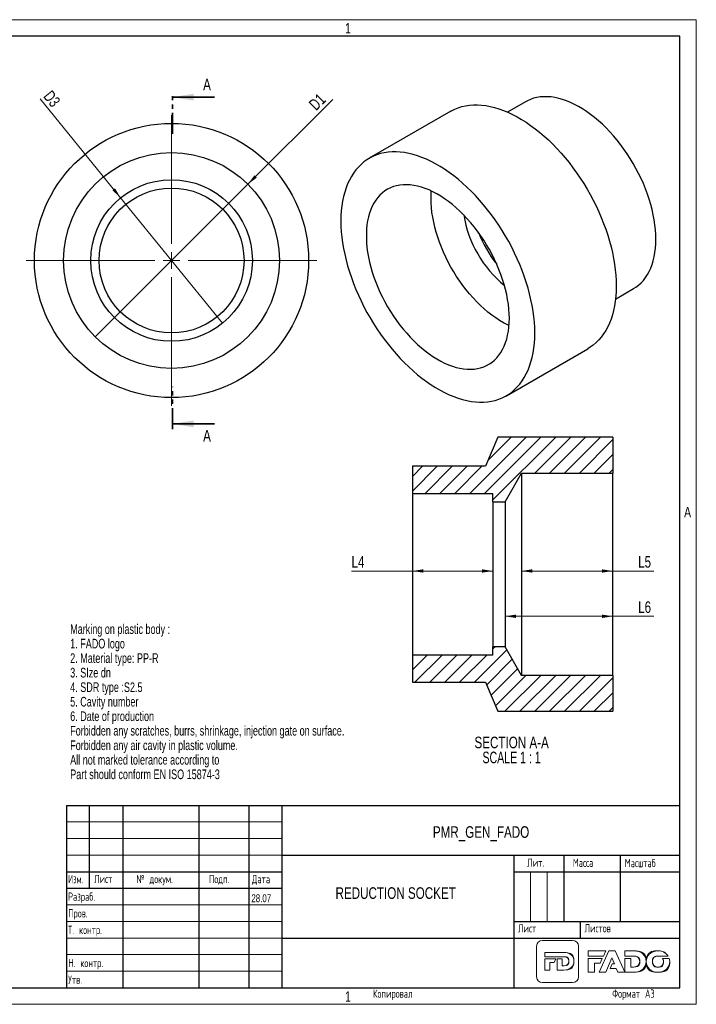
# Model space of a CAD drawing. Header units: millimetres. Extents: x 0 to 420, y 0 to 297.
# Tile 2 of 2: x 216 to 420, y 0 to 297. Entities that reach past the tile are written whole.
import ezdxf

# ---------------------------------------------------------------- set-up
doc = ezdxf.new("R2010")
doc.units = ezdxf.units.MM
doc.linetypes.add('PHANTOM', pattern=[12.7, 6.35, -1.27, 1.27, -1.27, 1.27, -1.27])
doc.layers.add('ОСЕВЫЕ', color=7, linetype='Continuous')
doc.styles.add('SLDTEXTSTYLE0', font='TXT', dxfattribs={"width": 0.75})
doc.styles.add('SLDTEXTSTYLE1', font='TXT', dxfattribs={"width": 0.7})
doc.styles.add('SLDTEXTSTYLE2', font='TXT', dxfattribs={"width": 0.605, "bigfont": 'bigfont'})
doc.styles.add('SLDTEXTSTYLE3', font='TXT', dxfattribs={"width": 0.55152, "bigfont": 'bigfont'})
doc.styles.add('SLDTEXTSTYLE4', font='TXT', dxfattribs={"width": 0.681818})
doc.dimstyles.new('SLDDIMSTYLE0', dxfattribs={"dimtxt": 3.5, "dimasz": 3.302, "dimexe": 0, "dimexo": 0.0625, "dimgap": 0.875, "dimtad": 1, "dimrnd": 1e-09, "dimzin": 12, "dimdsep": 46, "dimtxsty": 'SLDTEXTSTYLE0', "dimsah": 1, "dimcen": 0.09, "dimadec": 0, "dimazin": 3, "dimtfac": 1, "dimtofl": 0, "dimtmove": 0, "dimatfit": 3, "dimfxl": 0, "dimfrac": 2, "dimtolj": 1, "dimtzin": 12, "dimarcsym": 0})
doc.dimstyles.new('SLDDIMSTYLE1', dxfattribs={"dimtxt": 3.5, "dimasz": 3.302, "dimexe": 0, "dimexo": 0.0625, "dimgap": 0.875, "dimtad": 1, "dimrnd": 1e-09, "dimzin": 12, "dimdsep": 46, "dimtxsty": 'SLDTEXTSTYLE0', "dimblk1": 'NONE', "dimsah": 1, "dimcen": 0, "dimadec": 0, "dimazin": 3, "dimtfac": 1, "dimtmove": 0, "dimatfit": 3, "dimldrblk": 'NONE', "dimfxl": 0, "dimfrac": 2, "dimtolj": 1, "dimtzin": 12, "dimarcsym": 0})

# ---------------------------------------------------------------- blocks, each defined once
blk = doc.blocks.new('logo+banner')
at = {"color": 179, "linetype": 'Continuous', "lineweight": 18}
for p, q in [((1554, 1821), (251, 1821)), ((1554, 1821), (251, 1821)), ((0, 1568), (0, 253)), ((0, 1568), (0, 253)), ((355, 1118), (355, 1303)), ((355, 1303), (889, 1303)), ((355, 1118), (355, 1303)), ((355, 1303), (889, 1303)), ((889, 1303), (1180, 1303)), ((889, 1303), (1180, 1303)), ((1805, 253), (1805, 1568)), ((1805, 253), (1805, 1568)), ((2976, 1370), (2227, 1370)), ((2227, 1370), (2227, 1145)), ((2976, 1370), (2227, 1370)), ((2227, 1370), (2227, 1145)), ((3118, 1376), (2703, 446)), ((3118, 1376), (2703, 446)), ((2876, 1145), (2976, 1370)), ((2876, 1145), (2976, 1370)), ((3379, 1376), (3118, 1376)), ((3379, 1376), (3118, 1376)), ((3795, 446), (3379, 1376)), ((3795, 446), (3379, 1376)), ((4171, 1370), (3795, 1370)), ((3795, 1370), (3795, 1145)), ((4171, 1370), (3795, 1370)), ((3795, 1370), (3795, 1145)), ((1098, 1118), (355, 1118)), ((1098, 1118), (355, 1118)), ((355, 542), (355, 1032)), ((355, 1032), (824, 1032)), ((355, 542), (355, 1032)), ((355, 1032), (824, 1032)), ((753, 866), (564, 866)), ((564, 866), (564, 542)), ((753, 866), (564, 866)), ((564, 866), (564, 542)), ((824, 1032), (753, 866)), ((824, 1032), (753, 866)), ((889, 542), (889, 1032)), ((889, 1032), (1098, 1032)), ((889, 542), (889, 1032)), ((889, 1032), (1098, 1032)), ((1106, 1118), (1098, 1118)), ((1106, 1118), (1098, 1118)), ((1098, 1032), (1098, 729)), ((1098, 1032), (1098, 729)), ((1183, 1118), (1106, 1118)), ((1183, 1118), (1106, 1118)), ((2227, 1145), (2876, 1145)), ((2227, 1145), (2876, 1145)), ((2831, 1046), (2227, 1046)), ((2227, 1046), (2227, 446)), ((2831, 1046), (2227, 1046)), ((2227, 1046), (2227, 446)), ((2737, 835), (2831, 1046)), ((2737, 835), (2831, 1046)), ((2987, 446), (3247, 1073)), ((2987, 446), (3247, 1073)), ((3247, 1073), (3355, 810)), ((3247, 1073), (3355, 810)), ((3795, 1145), (4146, 1145)), ((3795, 1145), (4146, 1145)), ((4065, 1046), (3795, 1046)), ((3795, 1046), (3795, 446)), ((4065, 1046), (3795, 1046)), ((3795, 1046), (3795, 446)), ((4065, 673), (4065, 1046)), ((4065, 673), (4065, 1046)), ((4146, 1145), (4176, 1145)), ((4146, 1145), (4176, 1145)), ((5228, 1147), (5665, 1147)), ((5228, 1147), (5665, 1147)), ((5714, 1045), (5427, 1045)), ((5714, 1045), (5427, 1045)), ((564, 542), (355, 542)), ((564, 542), (355, 542)), ((1175, 542), (889, 542)), ((1175, 542), (889, 542)), ((1098, 729), (1183, 729)), ((1098, 729), (1183, 729)), ((2227, 446), (2497, 446)), ((2227, 446), (2497, 446)), ((2497, 446), (2497, 835)), ((2497, 835), (2737, 835)), ((2497, 446), (2497, 835)), ((2497, 835), (2737, 835)), ((2703, 446), (2987, 446)), ((2703, 446), (2987, 446)), ((3250, 810), (3168, 611)), ((3250, 810), (3168, 611)), ((3168, 611), (3434, 611)), ((3168, 611), (3434, 611)), ((3355, 810), (3250, 810)), ((3355, 810), (3250, 810)), ((3434, 611), (3505, 446)), ((3434, 611), (3505, 446)), ((3505, 446), (3795, 446)), ((3505, 446), (3795, 446)), ((3795, 446), (4166, 446)), ((3795, 446), (4166, 446)), ((4176, 673), (4065, 673)), ((4176, 673), (4065, 673)), ((251, 0), (1554, 0)), ((251, 0), (1554, 0))]:
    blk.add_line(p, q, dxfattribs=at)
for points in [[(251, 1821), (112, 1821), (0, 1707), (0, 1568)], [(251, 1821), (112, 1821), (0, 1707), (0, 1568)], [(1805, 1568), (1805, 1707), (1693, 1821), (1554, 1821)], [(1805, 1568), (1805, 1707), (1693, 1821), (1554, 1821)], [(1180, 1303), (1449, 1303), (1606, 1147), (1606, 925), (1606, 705), (1447, 542), (1175, 542)], [(1180, 1303), (1449, 1303), (1606, 1147), (1606, 925)], [(4166, 446), (4517, 446), (4722, 644), (4722, 910), (4722, 1180), (4520, 1370), (4171, 1370)], [(4722, 910), (4722, 1180), (4520, 1370), (4171, 1370)], [(5230, 1370), (4940, 1370), (4722, 1163), (4722, 907)], [(5665, 1147), (5579, 1281), (5421, 1370), (5230, 1370), (4940, 1370), (4722, 1163), (4722, 907), (4722, 649), (4937, 444), (5228, 444), (5518, 444), (5735, 652), (5735, 907), (5735, 955), (5728, 1001), (5714, 1045)], [(5665, 1147), (5579, 1281), (5421, 1370), (5230, 1370)], [(1606, 925), (1606, 705), (1447, 542), (1175, 542)], [(1183, 729), (1308, 729), (1391, 799), (1391, 924), (1391, 1046), (1308, 1118), (1183, 1118)], [(1391, 924), (1391, 1046), (1308, 1118), (1183, 1118)], [(1183, 729), (1308, 729), (1391, 799), (1391, 924)], [(4166, 446), (4517, 446), (4722, 644), (4722, 910)], [(4176, 1145), (4337, 1145), (4445, 1057), (4445, 909)], [(4176, 1145), (4337, 1145), (4445, 1057), (4445, 909), (4445, 758), (4337, 673), (4176, 673)], [(4445, 909), (4445, 758), (4337, 673), (4176, 673)], [(4722, 907), (4722, 649), (4937, 444), (5228, 444)], [(4990, 907), (4990, 1038), (5085, 1147), (5228, 1147)], [(5427, 1045), (5454, 1005), (5469, 957), (5469, 907), (5469, 776), (5374, 667), (5230, 667), (5088, 667), (4990, 779), (4990, 907), (4990, 1038), (5085, 1147), (5228, 1147)], [(5230, 667), (5088, 667), (4990, 779), (4990, 907)], [(5228, 444), (5518, 444), (5735, 652), (5735, 907)], [(5469, 907), (5469, 776), (5374, 667), (5230, 667)], [(5427, 1045), (5454, 1005), (5469, 957), (5469, 907)], [(5735, 907), (5735, 955), (5728, 1001), (5714, 1045)], [(0, 253), (0, 113), (112, 0), (251, 0)], [(0, 253), (0, 113), (112, 0), (251, 0)], [(1554, 0), (1693, 0), (1805, 113), (1805, 253)], [(1554, 0), (1693, 0), (1805, 113), (1805, 253)]]:
    blk.add_open_spline(points, degree=3, dxfattribs=at)
blk = doc.blocks.new('SW_NOTE_0')
at = {"color": 0, "linetype": 'Continuous', "lineweight": 0, "attachment_point": 1, "style": 'SLDTEXTSTYLE1'}
for s, insert, char_height in [('Marking on plastic body :', (0, 3.75), 2.9104), ('1. FADO logo', (0, -0.63), 2.9104), ('2. Material type: PP-R', (0, -5.01), 2.9104), ('3. SIze dn', (0, -9.39), 2.91), ('4. SDR type :S2.5', (0, -13.77), 2.9104), ('5. Cavity number', (0, -18.15), 2.9104), ('6. Date of production', (0, -22.53), 2.9104), ('Forbidden any scratches, burrs, shrinkage, injection gate on surface.', (0, -26.91), 2.9104), ('Forbidden any air cavity in plastic volume.', (0, -31.29), 2.9104), ('All not marked tolerance according to', (0, -35.67), 2.9104), ('Part should conform EN ISO 15874-3', (0, -40.05), 2.9104)]:
    blk.add_mtext(s, dxfattribs=dict(at, insert=insert, char_height=char_height))
blk = doc.blocks.new('_D_6')
at = {"color": 7, "linetype": 'Continuous', "lineweight": 0}
for q in [(222.1, 273.15), (277.1, 205.44)]:
    blk.add_line((246.37, 243.28), q, dxfattribs=at)
at = {"color": 7, "linetype": 'Continuous', "lineweight": 18}
blk.add_solid([(246.37, 243.28), (244.68, 246.16), (243.89, 245.52)], dxfattribs=at)
at = {"color": 7, "linetype": 'Continuous', "lineweight": 18, "insert": (225.6, 276), "char_height": 3.5, "attachment_point": 1, "rotation": 309.0876, "style": 'SLDTEXTSTYLE0'}
blk.add_mtext('D3', dxfattribs=at)
blk = doc.blocks.new('_None')
blk = doc.blocks.new('_D_7')
at = {"color": 7, "linetype": 'Continuous', "lineweight": 0}
for q in [(310.33, 272.95), (238.72, 201.35)]:
    blk.add_line((284.75, 247.38), q, dxfattribs=at)
at = {"color": 7, "linetype": 'Continuous', "lineweight": 18}
blk.add_solid([(284.75, 247.38), (287.45, 249.35), (286.73, 250.07)], dxfattribs=at)
at = {"color": 7, "linetype": 'Continuous', "lineweight": 18, "insert": (302.86, 271.86), "char_height": 3.5, "attachment_point": 1, "rotation": 45, "style": 'SLDTEXTSTYLE0'}
blk.add_mtext('D1', dxfattribs=at)
blk = doc.blocks.new('SW_CENTERMARKSYMBOL_1')
at = {"color": 0, "linetype": 'Continuous', "lineweight": 18}
for p, q in [((0, 5), (0, 43.85)), ((-5, 0), (-43.85, 0)), ((0, 0), (-2.5, 0)), ((0, 0), (0, 2.5)), ((0, 0), (0, -2.5)), ((0, 0), (2.5, 0)), ((5, 0), (43.85, 0)), ((0, -5), (0, -43.85))]:
    blk.add_line(p, q, dxfattribs=at)
blk = doc.blocks.new('_D_8')
at = {"color": 7, "linetype": 'Continuous', "lineweight": 0}
for p, q in [((367.23, 159.23), (367.23, 129.7)), ((394.83, 159.23), (394.83, 129.7)), ((367.23, 130.7), (394.83, 130.7)), ((394.83, 130.7), (407.2, 130.7))]:
    blk.add_line(p, q, dxfattribs=at)
at = {"color": 7, "linetype": 'Continuous', "lineweight": 18}
for points in [[(367.23, 130.7), (370.53, 130.2), (370.53, 131.21)], [(394.83, 130.7), (391.53, 131.21), (391.53, 130.2)]]:
    blk.add_solid(points, dxfattribs=at)
at = {"color": 7, "linetype": 'Continuous', "lineweight": 18, "insert": (402.46, 135.21), "char_height": 3.5, "attachment_point": 1, "style": 'SLDTEXTSTYLE0'}
blk.add_mtext('L5', dxfattribs=at)
blk = doc.blocks.new('_D_9')
at = {"color": 7, "linetype": 'Continuous', "lineweight": 0}
for p, q in [((362.33, 117.04), (394.83, 117.04)), ((394.83, 117.04), (407.2, 117.04))]:
    blk.add_line(p, q, dxfattribs=at)
at = {"color": 7, "linetype": 'Continuous', "lineweight": 18}
for points in [[(362.33, 117.04), (365.63, 116.53), (365.63, 117.55)], [(394.83, 117.04), (391.53, 117.55), (391.53, 116.53)]]:
    blk.add_solid(points, dxfattribs=at)
at = {"color": 7, "linetype": 'Continuous', "lineweight": 18, "insert": (402.46, 121.55), "char_height": 3.5, "attachment_point": 1, "style": 'SLDTEXTSTYLE0'}
blk.add_mtext('L6', dxfattribs=at)
blk = doc.blocks.new('_D_10')
at = {"color": 7, "linetype": 'Continuous', "lineweight": 0}
for p, q in [((334.37, 153.1), (334.37, 129.7)), ((358.67, 153.1), (358.67, 129.7)), ((334.37, 130.7), (316, 130.7)), ((334.37, 130.7), (358.67, 130.7))]:
    blk.add_line(p, q, dxfattribs=at)
at = {"color": 7, "linetype": 'Continuous', "lineweight": 18}
for points in [[(334.37, 130.7), (337.67, 130.2), (337.67, 131.21)], [(358.67, 130.7), (355.37, 131.21), (355.37, 130.2)]]:
    blk.add_solid(points, dxfattribs=at)
at = {"color": 7, "linetype": 'Continuous', "lineweight": 18, "insert": (316, 135.21), "char_height": 3.5, "attachment_point": 1, "style": 'SLDTEXTSTYLE0'}
blk.add_mtext('L4', dxfattribs=at)
blk = doc.blocks.new('SW_NOTE_0_1')
at = {"color": 0, "linetype": 'Continuous', "lineweight": 0, "char_height": 3.5, "attachment_point": 2}
for s, insert, style in [('SECTION A-A', (14.16, 4.51), 'SLDTEXTSTYLE0'), ('SCALE 1 : 1', (14.15, -0.01), 'SLDTEXTSTYLE4')]:
    blk.add_mtext(s, dxfattribs=dict(at, insert=insert, style=style))

msp = doc.modelspace()

# ---------------------------------------------------------------- hatches: boundary and pattern name
at = {"linetype": 'Continuous', "lineweight": 18}
h = msp.add_hatch(dxfattribs=at)
h.set_pattern_fill('ANSI31', style=0)
edge = h.paths.add_edge_path(flags=0)
edge.add_line((394.831, 171.076), (360.091, 171.076))
edge.add_spline(control_points=[(360.091, 171.076), (358.851, 168.143), (357.611, 165.209), (356.371, 162.276)], knot_values=[0.053927, 0.053927, 0.053927, 0.053927, 0.0634812, 0.0634812, 0.0634812, 0.0634812], weights=[1, 1, 1, 1], degree=3, periodic=0)
edge.add_line((356.371, 162.276), (334.371, 162.276))
edge.add_line((334.371, 162.276), (334.371, 154.1))
edge.add_line((334.371, 154.1), (358.671, 154.1))
edge.add_line((358.671, 154.1), (358.671, 151.575))
edge.add_line((358.671, 151.575), (362.331, 151.575))
edge.add_spline(control_points=[(362.331, 151.575), (362.592, 152.036), (362.853, 152.497), (363.114, 152.959), (364.487, 155.381), (365.859, 157.803), (367.231, 160.226)], knot_values=[0.1023403, 0.1023403, 0.1023403, 0.1023403, 0.1039363, 0.1039363, 0.1039363, 0.1123213, 0.1123213, 0.1123213, 0.1123213], weights=[1, 1, 1, 1, 1, 1, 1], degree=3, periodic=0)
edge.add_line((367.231, 160.226), (394.831, 160.226))
edge.add_line((394.831, 160.226), (394.831, 171.076))
h = msp.add_hatch(dxfattribs=at)
h.set_pattern_fill('ANSI31', style=0)
edge = h.paths.add_edge_path(flags=0)
edge.add_line((334.371, 97.178), (356.371, 97.178))
edge.add_spline(control_points=[(356.371, 97.178), (357.611, 94.245), (358.851, 91.311), (360.091, 88.378)], knot_values=[0.1342777, 0.1342777, 0.1342777, 0.1342777, 0.143884, 0.143884, 0.143884, 0.143884], weights=[1, 1, 1, 1], degree=3, periodic=0)
edge.add_line((360.091, 88.378), (394.831, 88.378))
edge.add_line((394.831, 88.378), (394.831, 99.228))
edge.add_line((394.831, 99.228), (367.231, 99.228))
edge.add_spline(control_points=[(367.231, 99.228), (365.598, 102.112), (363.964, 104.995), (362.331, 107.879)], knot_values=[0.0422013, 0.0422013, 0.0422013, 0.0422013, 0.0521432, 0.0521432, 0.0521432, 0.0521432], weights=[1, 1, 1, 1], degree=3, periodic=0)
edge.add_line((362.331, 107.879), (358.671, 107.879))
edge.add_line((358.671, 107.879), (358.671, 105.353))
edge.add_line((358.671, 105.353), (334.371, 105.353))
edge.add_line((334.371, 105.353), (334.371, 97.178))

# ---------------------------------------------------------------- linework, layer by layer
at = {"color": 7, "linetype": 'Continuous', "lineweight": 25}
for p, q in [((415, 292), (20, 292)), ((415, 5), (415, 292)), ((368.522, 272.258), (363.087, 269.12)), ((345.935, 269.38), (321.37, 255.199)), ((395.634, 212.74), (401.069, 215.878)), ((362.717, 183.577), (387.282, 197.758)), ((360.091, 171.077), (356.371, 162.277)), ((360.091, 171.076), (356.371, 162.276)), ((394.831, 171.077), (360.091, 171.077)), ((360.091, 171.076), (360.091, 171.077)), ((394.831, 171.076), (360.091, 171.076)), ((394.831, 171.077), (394.831, 171.076)), ((394.831, 171.076), (394.831, 160.226)), ((356.371, 162.277), (334.371, 162.277)), ((334.371, 162.277), (334.371, 162.276)), ((334.371, 162.276), (334.371, 154.1)), ((356.371, 162.276), (334.371, 162.276)), ((356.371, 162.276), (356.371, 162.277)), ((367.231, 160.226), (394.831, 160.226)), ((367.231, 160.226), (367.231, 99.228)), ((394.831, 99.228), (394.831, 160.226)), ((334.371, 154.1), (358.671, 154.1)), ((334.371, 154.1), (334.371, 105.353)), ((358.671, 151.575), (358.671, 154.1)), ((358.671, 151.575), (362.331, 151.575)), ((358.671, 151.575), (358.671, 107.879)), ((362.331, 151.575), (362.331, 107.879)), ((358.671, 105.353), (358.671, 107.879)), ((362.331, 107.879), (358.671, 107.879)), ((367.231, 99.228), (362.331, 107.879)), ((334.371, 105.353), (334.371, 97.178)), ((358.671, 105.353), (334.371, 105.353)), ((394.831, 99.228), (367.231, 99.228)), ((394.831, 99.228), (394.831, 88.378)), ((334.371, 97.178), (356.371, 97.178)), ((334.371, 97.178), (334.371, 97.177)), ((334.371, 97.177), (356.371, 97.177)), ((356.371, 97.178), (360.091, 88.378)), ((356.371, 97.177), (356.371, 97.178)), ((356.371, 97.177), (360.091, 88.377)), ((360.091, 88.378), (394.831, 88.378)), ((360.091, 88.377), (360.091, 88.378)), ((360.091, 88.377), (394.831, 88.377)), ((394.831, 88.378), (394.831, 88.377)), ((230, 60), (415, 60)), ((230, 60), (230, 5)), ((237, 35), (237, 60)), ((247, 60), (247, 5)), ((270, 60), (270, 5)), ((285, 60), (285, 5)), ((295, 60), (295, 5)), ((295, 45), (415, 45)), ((365, 45), (365, 5)), ((380, 45), (380, 25)), ((397, 45), (397, 25)), ((230, 40), (295, 40)), ((365, 40), (415, 40)), ((230, 35), (295, 35)), ((365, 25), (415, 25)), ((385, 25), (385, 20)), ((295, 20), (415, 20)), ((20, 5), (415, 5))]:
    msp.add_line(p, q, dxfattribs=at)
at = {"color": 7, "linetype": 'PHANTOM', "lineweight": 35}
for p, q in [((262.007, 262.524), (262.007, 275.224)), ((262.007, 173.501), (262.007, 186.207))]:
    msp.add_line(p, q, dxfattribs=at)
at = {"color": 7, "linetype": 'Continuous', "lineweight": 35}
for p, q in [((274.707, 273.636), (262.007, 273.636)), ((274.707, 175.088), (262.007, 175.088))]:
    msp.add_line(p, q, dxfattribs=at)
at = {"color": 7, "linetype": 'Continuous', "lineweight": 18}
for p, q in [((230, 55), (295, 55)), ((230, 50), (295, 50)), ((230, 45), (295, 45)), ((370, 40), (370, 25)), ((375, 40), (375, 25)), ((230, 30), (295, 30)), ((230, 25), (295, 25)), ((230, 20), (295, 20)), ((230, 15), (295, 15)), ((230, 10), (295, 10))]:
    msp.add_line(p, q, dxfattribs=at)
at = {"color": 7, "linetype": 'Continuous', "lineweight": 25, "flags": 128}
for points in [[(407.812, 230.781), (407.78, 232.202), (407.683, 233.656), (407.523, 235.139), (407.3, 236.648), (407.014, 238.176), (406.666, 239.722), (406.257, 241.279), (405.789, 242.844), (405.261, 244.413), (404.677, 245.98), (404.038, 247.543), (403.344, 249.095), (402.599, 250.634), (401.805, 252.154), (400.963, 253.652), (400.075, 255.123), (399.146, 256.563), (398.176, 257.969), (397.169, 259.335), (396.128, 260.659), (395.055, 261.937), (393.953, 263.165), (392.826, 264.34), (391.676, 265.458), (390.507, 266.517), (389.323, 267.513), (388.126, 268.444), (386.919, 269.307), (385.706, 270.099), (384.491, 270.819), (383.277, 271.465), (382.067, 272.034), (380.865, 272.525), (379.674, 272.936), (378.497, 273.268), (377.337, 273.518), (376.198, 273.685), (375.083, 273.771), (373.996, 273.773), (372.938, 273.693), (371.914, 273.53), (370.925, 273.285), (369.975, 272.958), (369.066, 272.552), (368.522, 272.258)], [(345.935, 269.38), (346.177, 269.516), (347.18, 270.017), (348.226, 270.437), (349.312, 270.776), (350.436, 271.034), (351.595, 271.209), (352.788, 271.301), (354.011, 271.31), (355.261, 271.237), (356.537, 271.081), (357.834, 270.842), (359.151, 270.521), (360.485, 270.119), (361.832, 269.637), (363.189, 269.075), (364.554, 268.435), (365.923, 267.719), (367.294, 266.928), (368.663, 266.063), (370.028, 265.127), (371.385, 264.121), (372.732, 263.049), (374.066, 261.911), (375.383, 260.711), (376.68, 259.452), (377.956, 258.136), (379.206, 256.765), (380.429, 255.344), (381.622, 253.875), (382.781, 252.361), (383.905, 250.806), (384.991, 249.213), (386.037, 247.585), (387.04, 245.927), (387.998, 244.241), (388.909, 242.533), (389.77, 240.804), (390.581, 239.06), (391.34, 237.303), (392.044, 235.538), (392.692, 233.769), (393.282, 232), (393.814, 230.234), (394.286, 228.475), (394.698, 226.727), (395.047, 224.995), (395.335, 223.281), (395.559, 221.59), (395.719, 219.925), (395.815, 218.291), (395.847, 216.689), (395.815, 215.125), (395.719, 213.602), (395.559, 212.122), (395.335, 210.69), (395.047, 209.308), (394.698, 207.979), (394.286, 206.706), (393.814, 205.493), (393.282, 204.341), (392.692, 203.253), (392.044, 202.232), (391.34, 201.28), (390.581, 200.399), (389.77, 199.591), (388.909, 198.858), (387.998, 198.2), (387.282, 197.758)], [(371.282, 202.508), (371.25, 204.11), (371.154, 205.744), (370.994, 207.409), (370.77, 209.1), (370.483, 210.814), (370.133, 212.546), (369.722, 214.294), (369.249, 216.053), (368.717, 217.819), (368.127, 219.588), (367.479, 221.357), (366.775, 223.122), (366.017, 224.879), (365.206, 226.623), (364.344, 228.352), (363.433, 230.06), (362.475, 231.746), (361.472, 233.404), (360.426, 235.032), (359.341, 236.625), (358.217, 238.18), (357.057, 239.694), (355.864, 241.163), (354.642, 242.584), (353.391, 243.955), (352.115, 245.271), (350.818, 246.53), (349.501, 247.73), (348.167, 248.868), (346.821, 249.94), (345.463, 250.946), (344.098, 251.882), (342.729, 252.747), (341.358, 253.538), (339.989, 254.254), (338.624, 254.894), (337.267, 255.456), (335.92, 255.938), (334.586, 256.34), (333.269, 256.661), (331.972, 256.9), (330.696, 257.056), (329.446, 257.129), (328.223, 257.12), (327.03, 257.028), (325.871, 256.853), (324.747, 256.595), (323.661, 256.256), (322.615, 255.836), (321.612, 255.335), (320.654, 254.756), (319.744, 254.099), (318.882, 253.365), (318.071, 252.557), (317.312, 251.676), (316.609, 250.724), (315.961, 249.703), (315.37, 248.615), (314.838, 247.464), (314.366, 246.25), (313.954, 244.978), (313.605, 243.649), (313.318, 242.266), (313.094, 240.834), (312.933, 239.354), (312.837, 237.831), (312.805, 236.267), (312.837, 234.666), (312.933, 233.031), (313.094, 231.366), (313.318, 229.675), (313.605, 227.962), (313.954, 226.229), (314.366, 224.482), (314.838, 222.723), (315.37, 220.957), (315.961, 219.187), (316.609, 217.418), (317.312, 215.653), (318.071, 213.897), (318.882, 212.152), (319.744, 210.424), (320.654, 208.715), (321.612, 207.029), (322.615, 205.371), (323.661, 203.744), (324.747, 202.151), (325.871, 200.596), (327.03, 199.082), (328.223, 197.612), (329.446, 196.191), (330.696, 194.821), (331.972, 193.504), (333.269, 192.245), (334.586, 191.045), (335.92, 189.908), (337.267, 188.835), (338.624, 187.83), (339.989, 186.893), (341.358, 186.029), (342.729, 185.237), (344.098, 184.521), (345.463, 183.881), (346.821, 183.32), (348.167, 182.837), (349.501, 182.435), (350.818, 182.115), (352.115, 181.876), (353.391, 181.719), (354.642, 181.646), (355.864, 181.655), (357.057, 181.748), (358.217, 181.923), (359.341, 182.18), (360.426, 182.519), (361.472, 182.94), (362.475, 183.44), (363.433, 184.019), (364.344, 184.677), (365.206, 185.41), (366.017, 186.218), (366.775, 187.099), (367.479, 188.051), (368.127, 189.072), (368.717, 190.16), (369.249, 191.312), (369.722, 192.525), (370.133, 193.798), (370.483, 195.127), (370.77, 196.509), (370.994, 197.941), (371.154, 199.421), (371.25, 200.944), (371.282, 202.508)], [(363.61, 206.937), (363.578, 208.316), (363.482, 209.728), (363.321, 211.168), (363.097, 212.633), (362.811, 214.118), (362.462, 215.619), (362.052, 217.131), (361.583, 218.65), (361.055, 220.171), (360.471, 221.69), (359.831, 223.202), (359.139, 224.702), (358.395, 226.187), (357.603, 227.651), (356.764, 229.091), (355.881, 230.502), (354.957, 231.879), (353.995, 233.219), (352.997, 234.518), (351.966, 235.772), (350.905, 236.977), (349.818, 238.129), (348.708, 239.226), (347.578, 240.263), (346.431, 241.238), (345.272, 242.148), (344.103, 242.99), (342.927, 243.761), (341.749, 244.46), (340.572, 245.084), (339.399, 245.631), (338.234, 246.1), (337.081, 246.489), (335.942, 246.797), (334.821, 247.024), (333.722, 247.167), (332.648, 247.229), (331.602, 247.206), (330.587, 247.101), (329.606, 246.914), (328.663, 246.644), (327.759, 246.293), (326.898, 245.861), (326.082, 245.35), (325.314, 244.762), (324.596, 244.099), (323.93, 243.361), (323.317, 242.552), (322.761, 241.674), (322.262, 240.729), (321.823, 239.721), (321.443, 238.652), (321.125, 237.525), (320.87, 236.344), (320.678, 235.113), (320.549, 233.835), (320.485, 232.513), (320.485, 231.153), (320.549, 229.757), (320.678, 228.331), (320.87, 226.877), (321.125, 225.402), (321.443, 223.908), (321.823, 222.401), (322.262, 220.885), (322.761, 219.365), (323.317, 217.844), (323.93, 216.328), (324.596, 214.822), (325.314, 213.329), (326.082, 211.853), (326.898, 210.401), (327.759, 208.975), (328.663, 207.581), (329.606, 206.221), (330.587, 204.901), (331.602, 203.624), (332.648, 202.394), (333.722, 201.215), (334.821, 200.09), (335.942, 199.023), (337.081, 198.017), (338.234, 197.074), (339.399, 196.198), (340.572, 195.391), (341.749, 194.656), (342.927, 193.994), (344.103, 193.408), (345.272, 192.9), (346.431, 192.471), (347.578, 192.122), (348.708, 191.855), (349.818, 191.669), (350.905, 191.567), (351.966, 191.547), (352.997, 191.611), (353.995, 191.757), (354.957, 191.986), (355.881, 192.297), (356.764, 192.689), (357.603, 193.16), (358.395, 193.709), (359.139, 194.335), (359.831, 195.036), (360.471, 195.81), (361.055, 196.654), (361.583, 197.566), (362.052, 198.543), (362.462, 199.582), (362.811, 200.68), (363.097, 201.834), (363.321, 203.04), (363.482, 204.296), (363.578, 205.596), (363.61, 206.937)], [(339.993, 243.104), (340.025, 244.446), (340.083, 245.321)], [(363.521, 204.721), (363.032, 204.958), (361.854, 205.582), (360.676, 206.281), (359.501, 207.052), (358.332, 207.894), (357.172, 208.804), (356.025, 209.779), (354.895, 210.816), (353.785, 211.912), (352.698, 213.065), (351.638, 214.27), (350.607, 215.523), (349.609, 216.822), (348.646, 218.163), (347.722, 219.54), (346.839, 220.951), (346.001, 222.391), (345.208, 223.855), (344.465, 225.339), (343.772, 226.84), (343.133, 228.352), (342.548, 229.871), (342.021, 231.392), (341.551, 232.91), (341.141, 234.423), (340.793, 235.923), (340.506, 237.409), (340.282, 238.874), (340.122, 240.314), (340.025, 241.726), (339.993, 243.104)], [(401.069, 215.878), (401.805, 216.343), (402.599, 216.945), (403.344, 217.624), (404.038, 218.376), (404.677, 219.2), (405.261, 220.093), (405.789, 221.053), (406.257, 222.077), (406.666, 223.162), (407.014, 224.306), (407.3, 225.504), (407.523, 226.755), (407.683, 228.053), (407.78, 229.396), (407.812, 230.781)], [(362.331, 151.575), (363.114, 152.959), (367.231, 160.226)]]:
    msp.add_lwpolyline(points, dxfattribs=at)
at = {"color": 7, "linetype": 'Continuous', "lineweight": 25}
for radius in [41.35, 32.55, 24.375, 21.85]:
    msp.add_circle((261.736, 224.362), radius, dxfattribs=at)
for centre, radius, start, end in [((384.595, 243.952), 35.241, 189.55275, 230.44187), ((389.008, 246.5), 37.321, 201.47871, 218.51591)]:
    msp.add_arc(centre, radius, start, end, dxfattribs=at)
at = {"color": 7, "linetype": 'Continuous', "lineweight": 35}
for points in [[(262.007, 273.636), (268.357, 272.62), (268.357, 274.652)], [(262.007, 175.088), (268.357, 174.072), (268.357, 176.104)]]:
    msp.add_solid(points, dxfattribs=at)
at = {"layer": 'ОСЕВЫЕ', "lineweight": 18}
for p, q in [((0, 297), (420, 297)), ((420, 297), (420, 0)), ((0, 0), (420, 0))]:
    msp.add_line(p, q, dxfattribs=at)

# ---------------------------------------------------------------- block references
at = {"color": 7, "linetype": 'Continuous', "lineweight": 0}
for name, p in [('SW_CENTERMARKSYMBOL_1', (261.736, 224.362)), ('SW_NOTE_0', (231.164, 110.885)), ('SW_NOTE_0_1', (350.144, 76.226))]:
    msp.add_blockref(name, p, dxfattribs=at)
at = {"color": 7, "linetype": 'Continuous', "xscale": 0.007, "yscale": 0.007, "zscale": 0.007}
msp.add_blockref('logo+banner', (371.832, 6.537), dxfattribs=at)

# ---------------------------------------------------------------- texts
at = {"color": 7, "linetype": 'Continuous', "lineweight": 0}
for s, insert, char_height, attachment_point, style in [('1', (314.968, 296.019), 3.175, 2, 'SLDTEXTSTYLE0'), ('A', (417.372, 150.019), 3.175, 2, 'SLDTEXTSTYLE0'), ('PMR_GEN_FADO', (340.547, 53.716), 3.5, 1, 'SLDTEXTSTYLE0'), ('Лит.', (369.011, 43.961), 2.5, 1, 'SLDTEXTSTYLE2'), ('Масса', (382.764, 43.961), 2.5, 1, 'SLDTEXTSTYLE2'), ('Масштаб', (398.426, 43.863), 2.5, 1, 'SLDTEXTSTYLE2'), ('Изм.', (230.539, 39.002), 2.5, 1, 'SLDTEXTSTYLE3'), ('Лист', (238.387, 39.056), 2.5, 1, 'SLDTEXTSTYLE2'), ('№ докум.', (251.122, 39.031), 2.5, 1, 'SLDTEXTSTYLE2'), ('Подп.', (273.04, 39.028), 2.5, 1, 'SLDTEXTSTYLE2'), ('Дата', (285.973, 39.033), 2.5, 1, 'SLDTEXTSTYLE2'), ('Разраб.', (230.516, 33.729), 2.5, 1, 'SLDTEXTSTYLE2'), ('28.07', (285.804, 33.185), 2.3813, 1, 'SLDTEXTSTYLE0'), ('REDUCTION SOCKET', (311.185, 35.303), 3.5, 1, 'SLDTEXTSTYLE0'), ('Пров.', (230.557, 28.703), 2.5, 1, 'SLDTEXTSTYLE2'), ('Лист', (366.237, 24.159), 2.5, 1, 'SLDTEXTSTYLE2'), ('Листов', (386.298, 24.205), 2.5, 1, 'SLDTEXTSTYLE2'), ('Т. контр.', (230.502, 23.701), 2.5, 1, 'SLDTEXTSTYLE2'), ('Н. контр.', (230.564, 13.718), 2.5, 1, 'SLDTEXTSTYLE2'), ('Утв.', (230.551, 8.7), 2.5, 1, 'SLDTEXTSTYLE2'), ('1', (314.968, 3.943), 3.175, 2, 'SLDTEXTSTYLE0'), ('Копировал', (322.46, 4.468), 2.5, 1, 'SLDTEXTSTYLE2'), ('Формат А3', (394.635, 4.483), 2.5, 1, 'SLDTEXTSTYLE2')]:
    msp.add_mtext(s, dxfattribs=dict(at, insert=insert, char_height=char_height, attachment_point=attachment_point, style=style))
at = {"color": 7, "linetype": 'Continuous', "char_height": 3.5, "attachment_point": 1, "style": 'SLDTEXTSTYLE0'}
for insert in [(271.259, 279.198), (271.259, 173.236)]:
    msp.add_mtext('A', dxfattribs=dict(at, insert=insert))

# ---------------------------------------------------------------- dimensions: what is measured, and where the dimension line sits
at = {"color": 7, "linetype": 'Continuous', "lineweight": 18}
for p1, p2, text, picture, middle in [((277.104, 205.443), (246.367, 243.281), 'D3', '_D_6', (223.969, 270.854)), ((238.719, 201.346), (284.752, 247.378), 'D1', '_D_7', (308.228, 270.854))]:
    dim = msp.add_diameter_dim_2p(p1=p1, p2=p2, text=text, dimstyle='SLDDIMSTYLE1', override={"dimpost": '<>'}, dxfattribs=at)
    dim.commit()
    dim.dimension.update_dxf_attribs({"geometry": picture, "text_midpoint": middle, "dimtype": 163})
for base, p1, p2, text, picture, middle in [((394.831, 130.703), (367.231, 160.226), (394.831, 160.226), 'L5', '_D_8', (404.831, 130.703)), ((358.671, 130.703), (334.371, 154.1), (358.671, 154.1), 'L4', '_D_10', (318.371, 130.703)), ((394.831, 117.038), (362.331, 107.877), (394.831, 99.227), 'L6', '_D_9', (404.831, 117.038))]:
    dim = msp.add_linear_dim(base=base, p1=p1, p2=p2, text=text, dimstyle='SLDDIMSTYLE0', dxfattribs=at)
    dim.commit()
    dim.dimension.update_dxf_attribs({"geometry": picture, "text_midpoint": middle, "dimtype": 160})

doc.saveas('drawing.dxf')
